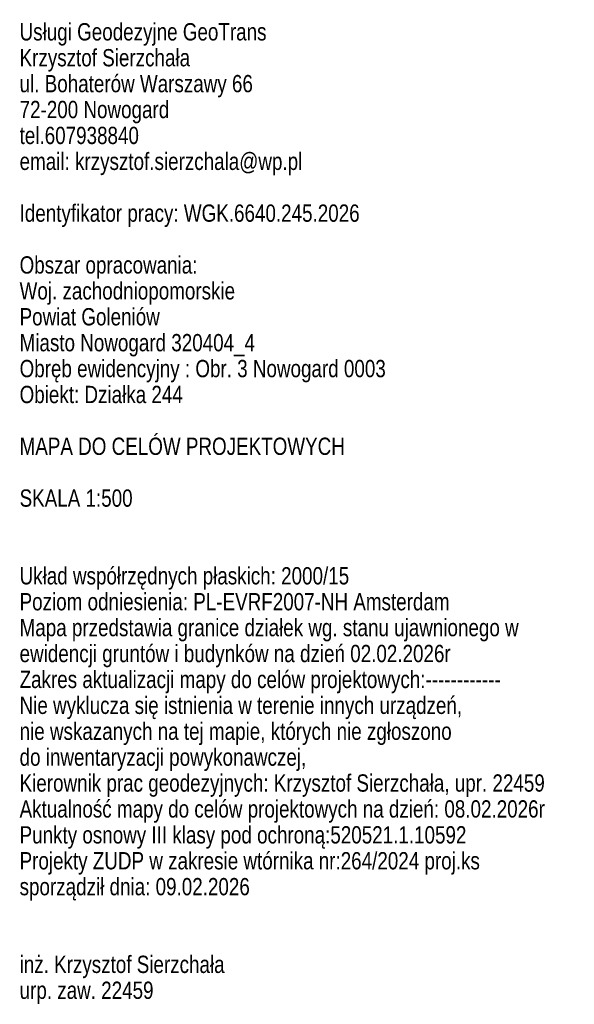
# Model space of a CAD drawing. Header units: metres. Extents: x 5507792 to 5507956, y 5948884 to 5948992.
# Tile 1 of 24: x 5507792 to 5507835, y 5948898 to 5948975. Entities that reach past the tile are written whole.
import ezdxf
from ezdxf.enums import TextEntityAlignment as Align

# ---------------------------------------------------------------- set-up
doc = ezdxf.new("R2010")
doc.units = ezdxf.units.M
doc.layers.get('0').update_dxf_attribs({"linetype": 'CONTINUOUS', "lineweight": 18})
doc.styles.add('Arial CE', font='arial.ttf')

msp = doc.modelspace()

# ---------------------------------------------------------------- texts
at = {"style": 'Arial CE', "width": 0.78}
for s, p in [('Usługi Geodezyjne GeoTrans ', (5507791.5, 5948974.3)), ('Krzysztof Sierzchała', (5507791.5, 5948972.293)), ('ul. Bohaterów Warszawy 66', (5507791.5, 5948970.286)), ('72-200 Nowogard', (5507791.5, 5948968.279)), ('tel.607938840', (5507791.5, 5948966.271)), ('email: krzysztof.sierzchala@wp.pl', (5507791.5, 5948964.264)), ('Identyfikator pracy: WGK.6640.245.2026', (5507791.5, 5948960.25)), ('Obszar opracowania:', (5507791.5, 5948956.236)), ('Woj. zachodniopomorskie', (5507791.5, 5948954.229)), ('Powiat Goleniów', (5507791.5, 5948952.221)), ('Miasto Nowogard 320404_4', (5507791.5, 5948950.214)), ('Obręb ewidencyjny : Obr. 3 Nowogard 0003', (5507791.5, 5948948.207)), ('Obiekt: Działka 244', (5507791.5, 5948946.2)), ('MAPA DO CELÓW PROJEKTOWYCH', (5507791.5, 5948942.186)), ('SKALA 1:500', (5507791.5, 5948938.171)), ('Układ współrzędnych płaskich: 2000/15', (5507791.5, 5948932.15)), ('Poziom odniesienia: PL-EVRF2007-NH Amsterdam', (5507791.5, 5948930.143)), ('Mapa przedstawia granice działek wg. stanu ujawnionego w', (5507791.5, 5948928.136)), ('ewidencji gruntów i budynków na dzień 02.02.2026r', (5507791.5, 5948926.128)), ('Zakres aktualizacji mapy do celów projektowych:------------', (5507791.5, 5948924.121)), ('Nie wyklucza się istnienia w terenie innych urządzeń,', (5507791.5, 5948922.114)), ('nie wskazanych na tej mapie, których nie zgłoszono ', (5507791.5, 5948920.107)), ('do inwentaryzacji powykonawczej, ', (5507791.5, 5948918.1)), ('Kierownik prac geodezyjnych: Krzysztof Sierzchała, upr. 22459', (5507791.5, 5948916.093)), ('Aktualność mapy do celów projektowych na dzień: 08.02.2026r', (5507791.5, 5948914.086)), ('Punkty osnowy III klasy pod ochroną:520521.1.10592', (5507791.5, 5948912.078)), ('Projekty ZUDP w zakresie wtórnika nr:264/2024 proj.ks', (5507791.5, 5948910.071)), ('sporządził dnia: 09.02.2026', (5507791.5, 5948908.064)), ('inż. Krzysztof Sierzchała ', (5507791.5, 5948902.043)), ('urp. zaw. 22459 ', (5507791.5, 5948900.036))]:
    msp.add_text(s, height=1.34, dxfattribs=at).set_placement(p, align=Align.TOP_LEFT)

doc.saveas('drawing.dxf')
